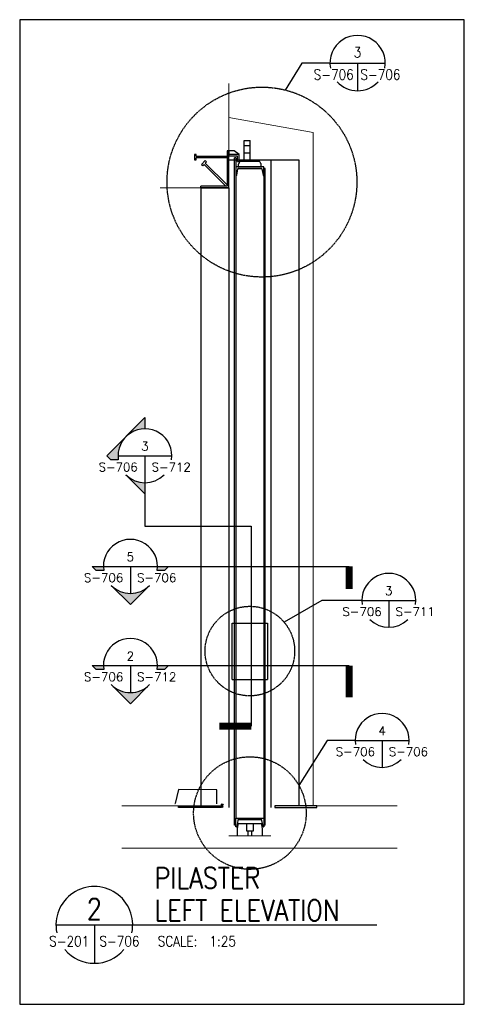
# Model space of a CAD drawing. Header units: millimetres. Extents: x -89 to 8559, y -2625 to 4496.
# Tile 9 of 9: x 5341 to 8559, y -2625 to 4496. Entities that reach past the tile are written whole.
import ezdxf
from ezdxf.enums import TextEntityAlignment as Align

# ---------------------------------------------------------------- set-up
doc = ezdxf.new("R2010")
doc.units = ezdxf.units.MM
doc.linetypes.add('HIDDEN', pattern=[0.375, 0.25, -0.125])
for name, color, linetype in [('G-ANNO-TTLS', 1, 'Continuous'), ('S-712', 7, 'Continuous'), ('S-ANNO-DIMS', 2, 'Continuous'), ('S-ANNO-SYMB', 4, 'Continuous'), ('S-ANNO-SYMB_5', 5, 'Continuous'), ('S-ANNO-TEXT14', 14, 'Continuous'), ('S-DETL-CONC', 2, 'Continuous'), ('S-DETL-MBND', 1, 'Continuous'), ('S-DETL-STLS', 3, 'Continuous')]:
    doc.layers.add(name, color=color, linetype=linetype)
doc.layers.add('S-ANNO-TEXT', color=3, linetype='Continuous', lineweight=9)
doc.styles.add('ROMANS', font='ROMANS.shx', dxfattribs={"width": 0.8})
doc.styles.add('STD1', font='simplex', dxfattribs={"height": 0.1})

# ---------------------------------------------------------------- blocks, each defined once
blk = doc.blocks.new('GH2027')
h = blk.add_hatch(color=0)
h.paths.add_polyline_path([(-0.312, 0), (-0.442, 0), (-0.395, -0.047), (-0.309, -0.047, -0.037831)])
h.paths.add_polyline_path([(0.221, -0.221, -0.414214), (-0.221, -0.221), (0, -0.442)])
h.paths.add_polyline_path([(0.442, 0), (0.312, 0, -0.037831), (0.309, -0.047), (0.395, -0.047)])
at = {"color": 0}
blk.add_line((0, 0), (0, -0.312), dxfattribs=at)
for points in [[(0.309, -0.047, 1.163965), (-0.309, -0.047), (-0.395, -0.047), (-0.442, 0), (0.442, 0), (0.395, -0.047)], [(-0.221, -0.221, 0.414214), (0.221, -0.221), (0, -0.442)]]:
    blk.add_lwpolyline(points, format="xyb", close=True, dxfattribs=at)
at = {"color": 0, "linetype": 'ByBlock', "lineweight": -2, "style": 'STD1'}
blk.add_attdef('NUM', text='', height=0.1, dxfattribs=at).set_placement((-0.001, 0.06), align=Align.CENTER)
blk.add_attdef('APPLIES', text='', height=0.1, dxfattribs=at).set_placement((-0.083, -0.181), align=Align.RIGHT)
for tag, p in [('DRAWN', (0.077, -0.181)), ('NOTE', (0.244, -0.386))]:
    blk.add_attdef(tag, p, '', height=0.1, dxfattribs=at)
blk = doc.blocks.new('GH2013')
at = {"color": 0, "linetype": 'ByBlock', "lineweight": -2}
for p, q in [((-0.312, 0), (0.312, 0)), ((0, 0), (0, -0.312))]:
    blk.add_line(p, q, dxfattribs=at)
for start, end in [(351.3339, 188.6661), (225, 315)]:
    blk.add_arc((0, 0), 0.312, start, end, dxfattribs=at)
at = {"color": 0, "linetype": 'ByBlock', "lineweight": -2, "style": 'STD1'}
blk.add_attdef('NUM', text='', height=0.1, dxfattribs=at).set_placement((-0.001, 0.06), align=Align.CENTER)
for tag, p in [('APPLIES', (-0.083, -0.181)), ('ADDITIONAL', (-0.244, -0.386))]:
    blk.add_attdef(tag, text='', height=0.1, dxfattribs=at).set_placement(p, align=Align.RIGHT)
for tag, p in [('DRAWN', (0.077, -0.181)), ('NOTE', (0.244, -0.386))]:
    blk.add_attdef(tag, p, '', height=0.1, dxfattribs=at)
blk = doc.blocks.new('GH2028')
h = blk.add_hatch(color=0)
h.paths.add_polyline_path([(0, 0.442), (-0.221, 0.221, -0.198912), (0, 0.312)])
h.paths.add_polyline_path([(-0.221, 0.221), (-0.442, 0), (-0.395, -0.047), (-0.309, -0.047, -0.238539)])
h.paths.add_polyline_path([(0, -0.312, -0.198912), (-0.221, -0.221), (0, -0.442)])
at = {"color": 0}
blk.add_line((-0.312, 0), (0.312, 0), dxfattribs=at)
for points in [[(-0.309, -0.047), (-0.395, -0.047), (-0.442, 0), (0, 0.442), (0, 0.312)], [(0, 0), (0, -0.442), (-0.221, -0.221)]]:
    blk.add_lwpolyline(points, dxfattribs=at)
for start, end in [(351.3339, 188.6661), (225, 315)]:
    blk.add_arc((0, 0), 0.312, start, end, dxfattribs=at)
at = {"color": 0, "linetype": 'ByBlock', "lineweight": -2, "style": 'STD1'}
blk.add_attdef('NUM', text='', height=0.1, dxfattribs=at).set_placement((-0.001, 0.06), align=Align.CENTER)
blk.add_attdef('APPLIES', text='', height=0.1, dxfattribs=at).set_placement((-0.083, -0.181), align=Align.RIGHT)
for tag, p in [('DRAWN', (0.077, -0.181)), ('NOTE', (0.244, -0.386))]:
    blk.add_attdef(tag, p, '', height=0.1, dxfattribs=at)

msp = doc.modelspace()

# ---------------------------------------------------------------- linework, layer by layer
at = {"layer": 'Defpoints', "ltscale": 10}
msp.add_lwpolyline([(5341.23906, -2625.14308), (8558.97898, -2625.14308), (8558.97898, 4496.36294), (5341.23906, 4496.36294)], close=True, dxfattribs=at)
at = {"layer": 'G-ANNO-TTLS'}
for p, q in [((6337.7921, 542.27826), (7725.93229, 542.27826)), ((6337.7921, -174.96133), (7725.93229, -174.96133))]:
    msp.add_line(p, q, dxfattribs=at)
msp.add_lwpolyline([(6247.88935, 1147.12286), (6247.88935, 832.74287), (7017.40602, 832.74287), (7017.40602, -612.60682)], dxfattribs=at)
at = {"layer": 'G-ANNO-TTLS', "const_width": 50}
for points in [[(7725.93229, 542.27826), (7725.93229, 379.50269)], [(7725.93229, -174.96133), (7725.93229, -405.50248)], [(7017.40602, -612.60682), (6786.86487, -612.60682)]]:
    msp.add_lwpolyline(points, dxfattribs=at)
at = {"layer": 'S-712', "linetype": 'Continuous', "lineweight": 15}
msp.add_line((6905.37072, -1278.34188), (7108.57031, -1278.34188), dxfattribs=at)
at = {"layer": 'S-ANNO-DIMS'}
for points in [[(7586.35802, 4182.70576), (7383.34924, 4182.70576), (7262.27511, 3987.82998)], [(7817.39555, 296.59257), (7527.67354, 296.59257), (7254.87647, 138.36821)], [(7768.91679, -716.26024), (7565.908, -716.26024), (7362.57074, -1043.54327)]]:
    msp.add_lwpolyline(points, dxfattribs=at)
at = {"layer": 'S-ANNO-SYMB'}
for p, q in [((7586.35802, 4182.70576), (7986.61989, 4182.70576)), ((7786.48895, 4182.70576), (7786.48895, 3982.57482))]:
    msp.add_line(p, q, dxfattribs=at)
for start, end in [(349.320929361, 190.679070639), (222.380468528, 317.619531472)]:
    msp.add_arc((7786.48895, 4182.70576), 200.13093, start, end, dxfattribs=at)
at = {"layer": 'S-ANNO-SYMB_5'}
for p, q in [((5603.78917, -2050.57558), (6316.55344, -2050.57558)), ((5881.53817, -2050.57558), (5881.53817, -2328.32458)), ((6316.55344, -2050.57558), (7925.94465, -2050.57558))]:
    msp.add_line(p, q, dxfattribs=at)
at = {"layer": 'S-ANNO-SYMB_5', "color": 2, "linetype": 'HIDDEN', "ltscale": 20}
for centre, radius in [((7094.43707, 3321.73728), 686.91273), ((7007.06046, -70.38287), 324.02127), ((7007.06046, -1241.99563), 407.14972)]:
    msp.add_circle(centre, radius, dxfattribs=at)
at = {"layer": 'S-ANNO-SYMB_5'}
for start, end in [(348.165227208, 191.834772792), (220.095577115, 319.904422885)]:
    msp.add_arc((5881.53817, -2050.57558), 277.749, start, end, dxfattribs=at)
at = {"layer": 'S-DETL-CONC', "linetype": 'Continuous', "lineweight": 15}
for p, q in [((6854.57074, 4034.58724), (6854.57074, 3280.26267)), ((7464.17074, 3680.77374), (6854.57074, 3788.26267)), ((7464.17074, 3680.77374), (7464.17074, -1190.13733)), ((6357.5493, 3280.26267), (6854.57074, 3280.26267)), ((6080.79536, -1190.13733), (6796.15074, -1190.13733)), ((7187.31074, -1190.13733), (8073.77074, -1190.13733)), ((6854.57074, -1406.03733), (7159.37074, -1406.03733)), ((6080.79536, -1494.93733), (8073.77074, -1494.93733))]:
    msp.add_line(p, q, dxfattribs=at)
at = {"layer": 'S-DETL-MBND'}
for p, q in [((6965.6956, 3559.66241), (6965.6956, 3623.16229)), ((6965.6956, 3585.82429), (7010.14551, 3585.82429)), ((7010.14551, 3559.66241), (7010.14551, 3623.16229)), ((6892.67074, 3546.96269), (6854.57074, 3546.96269)), ((6930.77074, 3521.56269), (6892.67074, 3546.96269)), ((6965.6956, 3470.76259), (6965.6956, 3559.66241)), ((6965.6956, 3533.50029), (7010.14551, 3533.50029)), ((7010.14551, 3470.76259), (7010.14551, 3559.66241)), ((6854.57074, 3483.46267), (7159.37074, 3483.46267)), ((6924.42068, 3432.66267), (6924.42068, 3451.71263)), ((6949.82063, 3470.76259), (6935.41918, 3470.76259)), ((7064.1204, 3470.76259), (6949.82063, 3470.76259)), ((7078.52185, 3470.76259), (7064.1204, 3470.76259)), ((7089.52035, 3432.66267), (7089.52035, 3451.71263)), ((7159.37074, 3483.46267), (7159.37074, -1190.13733)), ((7159.37074, 3483.46267), (7362.57074, 3483.46267)), ((7159.37074, 3483.46267), (7159.37074, -1202.83733)), ((7362.57074, 3483.46267), (7362.57074, -1190.13733)), ((6651.37076, 3280.26267), (6651.37076, -1190.13733)), ((6854.57075, 3280.26267), (6854.57075, -1202.83733)), ((6490.582, -1072.14659), (6466.06431, -1173.65373)), ((6768.70997, -1073.20836), (6490.582, -1072.14659)), ((6768.32211, -1174.80762), (6768.70997, -1073.20836))]:
    msp.add_line(p, q, dxfattribs=at)
at = {"layer": 'S-DETL-MBND', "flags": 128}
for points in [[(6935.41918, 3470.76259), (6933.63618, 3467.67434), (6931.97841, 3464.80301), (6930.45872, 3462.17082), (6929.08885, 3459.79813), (6927.87941, 3457.70332), (6926.83975, 3455.90258), (6925.97793, 3454.40986), (6925.3006, 3453.2367), (6924.81302, 3452.39219), (6924.51896, 3451.88285), (6924.42068, 3451.71263)], [(7089.52035, 3451.71263), (7089.42208, 3451.88285), (7089.12801, 3452.39219), (7088.64043, 3453.2367), (7087.96311, 3454.40986), (7087.10128, 3455.90258), (7086.06162, 3457.70332), (7084.85218, 3459.79813), (7083.48231, 3462.17082), (7081.96262, 3464.80301), (7080.30486, 3467.67434), (7078.52185, 3470.76259)]]:
    msp.add_lwpolyline(points, dxfattribs=at)
at = {"layer": 'S-DETL-MBND'}
for centre, radius in [((6805.04074, -1196.48733), 6.35), ((6805.04074, -1196.48733), 6.35), ((6807.10098, -1181.38723), 6.35), ((6805.04074, -1196.48733), 2.54), ((6805.04074, -1196.48733), 2.54), ((6807.10098, -1181.38723), 2.54)]:
    msp.add_circle(centre, radius, dxfattribs=at)
msp.add_open_spline([(6965.6956, 3623.16229), (7010.14551, 3623.16229)], degree=1, dxfattribs=at)
at = {"layer": 'S-DETL-STLS'}
for p, q in [((6619.62074, 3521.56269), (6606.92074, 3521.56269)), ((6606.92074, 3521.56269), (6606.92074, 3483.46269)), ((6619.62074, 3508.86269), (6619.62074, 3521.56269)), ((6619.62074, 3508.86269), (6841.87074, 3508.86269)), ((6841.87074, 3496.16269), (6619.62074, 3496.16269)), ((6619.62074, 3483.46269), (6619.62074, 3496.16269)), ((6854.57074, 3546.96269), (6841.87074, 3546.96269)), ((6841.87074, 3546.96269), (6841.87074, 3292.96267)), ((6854.57074, 3280.26267), (6854.57074, 3546.96269)), ((6854.57074, 3546.96269), (6854.57074, 3512.03769)), ((6930.77074, 3521.56269), (6854.57074, 3521.56269)), ((6918.07074, 3508.86269), (6854.57074, 3508.86269)), ((6905.37072, 3496.16269), (6895.84574, 3496.16269)), ((6895.84574, -1329.82779), (6895.84574, 3496.16269)), ((6905.37072, 3496.16269), (6905.37072, 3368.477)), ((6918.07074, 3470.76269), (6918.07074, 3508.86269)), ((6930.77074, 3470.76269), (6930.77074, 3521.56269)), ((6606.92074, 3483.46269), (6619.62074, 3483.46269)), ((6684.71626, 3477.05792), (6657.77549, 3450.11715)), ((6657.77549, 3450.11715), (6666.75574, 3441.13689)), ((6666.75574, 3441.13689), (6675.736, 3450.11715)), ((6832.89048, 3292.96267), (6675.736, 3450.11715)), ((6693.69651, 3468.07766), (6684.71626, 3477.05792)), ((6684.71626, 3459.09741), (6693.69651, 3468.07766)), ((6684.71626, 3459.09741), (6841.87074, 3301.94292)), ((6854.57074, 3461.23767), (6854.57074, 3473.93767)), ((7108.57031, 3432.66267), (6905.37072, 3432.66267)), ((6918.07074, 3470.76269), (6930.77074, 3470.76269)), ((6923.71917, 3420.29289), (7090.22186, 3420.29289)), ((6924.42068, 3432.66267), (7089.52035, 3432.66267)), ((7108.57031, 3368.477), (7108.57031, 3432.66267)), ((7118.09529, 3419.96269), (7108.57031, 3419.96269)), ((7118.09529, -1329.82779), (7118.09529, 3419.96269)), ((6905.37072, 3368.477), (6905.37072, -1278.34188)), ((6905.37072, 3368.477), (6907.3072, 3368.477)), ((6911.8165, 3372.29439), (6919.20988, 3416.4755)), ((7094.73115, 3416.4755), (7102.12454, 3372.29439)), ((7106.63383, 3368.477), (7108.57031, 3368.477)), ((7108.57031, 3368.477), (7108.57031, -1278.34188)), ((6651.37074, 3280.26267), (6854.57074, 3280.26267)), ((6854.57074, 3280.26267), (6651.37074, 3280.26267)), ((6651.37076, 3280.26267), (6651.37076, 3292.96267)), ((6841.87074, 3292.96267), (6651.37076, 3292.96267)), ((6854.57074, 3280.26267), (6651.37076, 3280.26267)), ((6879.97074, -275.73733), (6879.97074, 130.66267)), ((6879.97074, 130.66267), (7133.97074, 130.66267)), ((7133.97074, 130.66267), (7133.97074, -275.73733)), ((6879.97074, -275.73733), (6895.84574, -275.73733)), ((6879.97074, -275.73733), (7133.97074, -275.73733)), ((7118.09529, -275.73733), (7133.97074, -275.73733)), ((6464.79432, -1173.64888), (6466.06431, -1173.65373)), ((6491.35074, -1202.83733), (6491.35074, -1190.13733)), ((6491.35074, -1190.13733), (6796.15074, -1190.13733)), ((6796.15074, -1202.83733), (6491.35074, -1202.83733)), ((6796.15074, -1190.13733), (6796.15074, -1202.83733)), ((7187.31074, -1190.13733), (7187.31074, -1202.83733)), ((7492.11074, -1190.13733), (7187.31074, -1190.13733)), ((7187.31074, -1202.83733), (7492.11074, -1202.83733)), ((7492.11074, -1202.83733), (7492.11074, -1190.13733)), ((6905.37072, -1278.34188), (7108.57031, -1278.34188)), ((6905.37072, -1342.52785), (6905.37072, -1278.34188)), ((7108.57031, -1278.34188), (7108.57031, -1342.52785)), ((6905.37072, -1329.82779), (6895.84574, -1329.82779)), ((6907.3072, -1342.52785), (6905.37072, -1342.52785)), ((6919.20988, -1294.52904), (6911.8165, -1338.7103)), ((6920.1294, -1323.96344), (6914.89593, -1355.23743)), ((7090.22186, -1290.71197), (6923.71917, -1290.71197)), ((7087.54918, -1318.66151), (6926.3923, -1318.66151)), ((7099.04555, -1355.23743), (7093.81208, -1323.96344)), ((7102.12454, -1338.7103), (7094.73115, -1294.52904)), ((7108.57031, -1342.52785), (7106.63383, -1342.52785)), ((7118.09529, -1329.82779), (7108.57031, -1329.82779)), ((6914.89593, -1355.23743), (6914.89593, -1406.03733)), ((6981.57079, -1369.46141), (7000.62075, -1369.46141)), ((7000.62075, -1369.46141), (7013.32073, -1369.46141)), ((7013.32073, -1369.46141), (7032.37069, -1369.46141)), ((7099.04555, -1406.03733), (7099.04555, -1355.23743))]:
    msp.add_line(p, q, dxfattribs=at)
for centre, radius, start, end in [((6923.71917, 3415.7209), 4.57199, 90, 170.5), ((7090.22187, 3415.7209), 4.57199, 9.5, 90), ((6907.30721, 3373.04899), 4.57199, 270, 350.5), ((7106.63383, 3373.04899), 4.57199, 189.5, 270), ((6907.30721, -1337.95579), 4.57199, 270, 350.5), ((6923.71917, -1295.28387), 4.57199, 90, 170.5), ((6926.3923, -1325.01149), 6.34999, 90, 170.5), ((7087.54918, -1325.01149), 6.34999, 9.5, 90), ((7090.22187, -1295.28387), 4.57199, 9.5, 90), ((7106.63383, -1337.95579), 4.57199, 189.5, 270)]:
    msp.add_arc(centre, radius, start, end, dxfattribs=at)
for points in [[(6981.57079, -1318.66151), (6981.57079, -1369.46141)], [(7032.37069, -1369.46141), (7032.37069, -1318.66151)], [(6991.85777, -1369.46141), (6991.85777, -1406.03733)], [(7022.08371, -1406.03733), (7022.08371, -1369.46141)]]:
    msp.add_open_spline(points, degree=1, dxfattribs=at)

# ---------------------------------------------------------------- block references
at = {"layer": 'S-ANNO-SYMB', "xscale": 625, "yscale": 625, "zscale": 625}
for name, p, values in [('GH2028', (6247.88935, 1342.43536), {'NUM': '3', 'APPLIES': 'S-706', 'DRAWN': 'S-712'}), ('GH2027', (6142.4796, 542.27826), {'NUM': '5', 'APPLIES': 'S-706', 'DRAWN': 'S-706'}), ('GH2013', (8012.70805, 296.59257), {'NUM': '3', 'APPLIES': 'S-706', 'DRAWN': 'S-711'}), ('GH2027', (6142.4796, -174.96133), {'NUM': '2', 'APPLIES': 'S-706', 'DRAWN': 'S-712'}), ('GH2013', (7964.22929, -716.26024), {'NUM': '4', 'APPLIES': 'S-706', 'DRAWN': 'S-706'})]:
    msp.add_blockref(name, p, dxfattribs=at).add_auto_attribs(values)

# ---------------------------------------------------------------- texts
at = {"layer": 'S-ANNO-TEXT', "style": 'ROMANS', "width": 0.85}
msp.add_text('3', height=75, dxfattribs=at).set_placement((7785.42013, 4223.02826), align=Align.CENTER)
for s, p in [('S-706', (7758.36395, 4061.73826)), ('S-201', (5844.40236, -2206.84511))]:
    msp.add_text(s, height=75, dxfattribs=at).set_placement(p, align=Align.RIGHT)
for s, p in [('S-706', (7806.97323, 4061.73826)), ('S-706', (5918.67397, -2206.84511)), ('SCALE:  1:25', (6340.69037, -2206.84511))]:
    msp.add_text(s, height=75, dxfattribs=at).set_placement(p)
at = {"layer": 'S-ANNO-TEXT14', "style": 'ROMANS', "width": 0.85}
for s, p in [('PILASTER', (6316.55344, -1786.55509)), ('LEFT ELEVATION', (6316.55344, -2020.65121))]:
    msp.add_text(s, height=150, dxfattribs=at).set_placement(p)
msp.add_text('2', height=150, dxfattribs=at).set_placement((5881.53817, -2010.88808), align=Align.CENTER)

doc.saveas('drawing.dxf')
